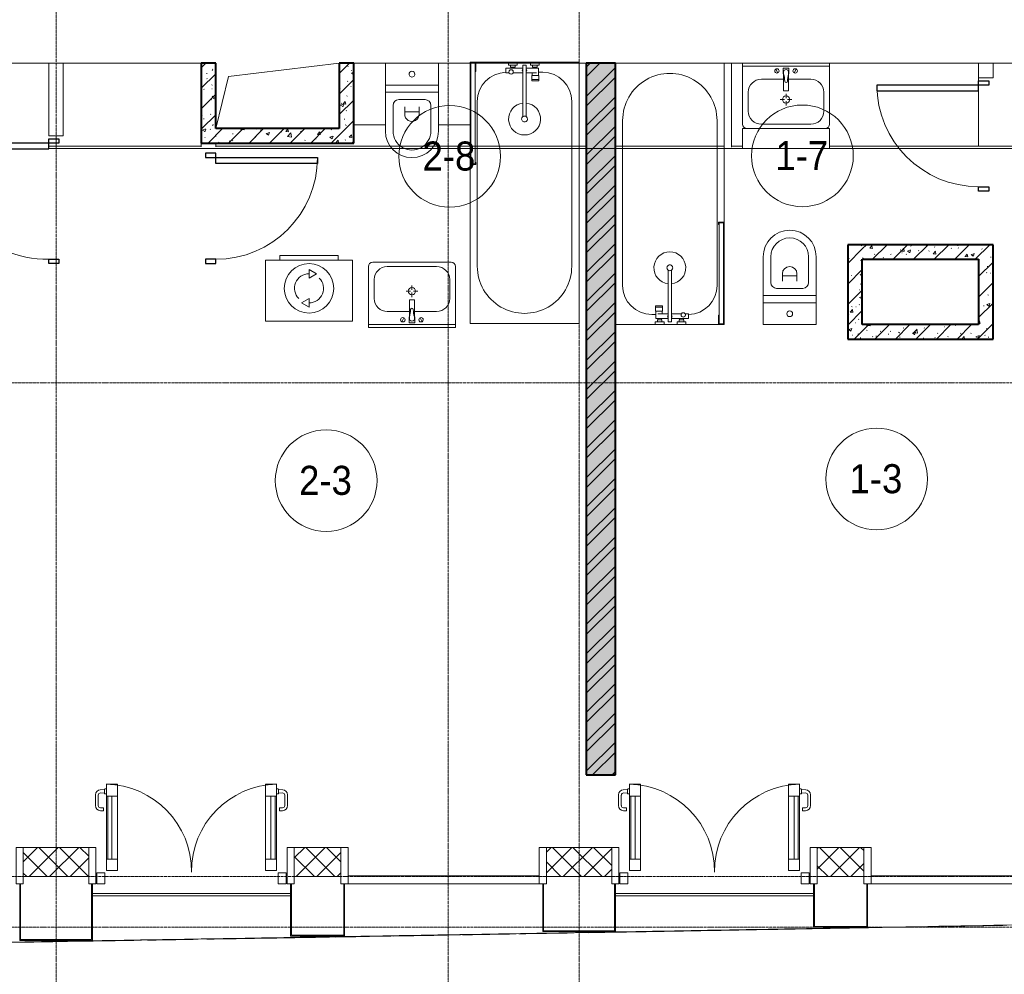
# Model space of a CAD drawing. Header units: millimetres. Extents: x 5617 to 113704, y 7718 to 156189.
# Tile 34 of 48: x 56724 to 63501, y 59226 to 65800. Entities that reach past the tile are written whole.
import ezdxf

# ---------------------------------------------------------------- set-up
doc = ezdxf.new("R2010")
doc.units = ezdxf.units.MM
doc.linetypes.add('ADSK_Линия сетки', pattern=[25, 20, -2.5, 0, -2.5])
doc.linetypes.add('Линия сетки', pattern=[25, 20, -2.5, 0, -2.5])
for name, color, linetype, lineweight in [('Двери', 7, 'Continuous', 18), ('Импосты витража', 7, 'Continuous', 18), ('Каркас_Импост', 7, 'Continuous', 30), ('Колонны', 7, 'Continuous', 18), ('Марки помещений', 7, 'Continuous', 20), ('Мебель', 7, 'Continuous', 18), ('Ограждение', 7, 'Continuous', 18), ('Оси', 7, 'Continuous', 9), ('Панели витража', 7, 'Continuous', 18), ('Перекрытия', 7, 'Continuous', 18), ('Поручни', 7, 'Continuous', 18), ('Сантехнические приборы', 7, 'Continuous', 18), ('Стены', 7, 'Continuous', 18), ('Стены разрез', 7, 'Continuous', 40), ('Форма', 7, 'Continuous', 18), ('Формообразующий элемент-перекрытие', 7, 'Continuous', 18), ('Электрооборудование', 7, 'Continuous', 18)]:
    doc.layers.add(name, color=color, linetype=linetype, lineweight=lineweight)
doc.styles.add('Arial_3', font='arial.ttf', dxfattribs={"width": 0.9, "height": 200})
pattern_1 = [(50, (0, 0), (218.62117, -19.1268), [22.86, -251.46]), (355, (0, 0), (-42.2919, 229.2684), [18.288, -201.168]), (100.451, (18.22, -1.6), (176.3311, 210.13963), [19.428, -213.708]), (46.184, (0, 60.96), (325.29495, -50.4516), [34.29, -377.19]), (96.636, (27.1, 56.76), (284.883, 296.9127), [29.142, -320.562]), (351.184, (0, 60.96), (284.8858, 296.9107), [27.432, -301.752]), (21, (30.48, 45.72), (181.93753, -122.71832), [22.86, -251.46]), (326, (30.48, 45.72), (74.1622, 221.0262), [18.288, -201.168]), (71.451, (45.64, 35.5), (256.10035, 98.30526), [19.428, -213.708]), (37.5, (0, 0), (3.70639, 101.465895), [3.353, -195.377, 3.353, -200.863, -201.93]), (37.5, (0, 0), (3.70639, 101.465895), [-402.946, 3.353, -198.577]), (7.5, (0, 0), (80.18358, 120.21653), [3.353, -113.081, 3.353, -190.805, -76.962]), (7.5, (0, 0), (80.18358, 120.21653), [-310.591, 3.353, -73.609]), (327.5, (-67.97, 0), (162.70865, -6.87497), [3.353, -72.847, 3.353, -234.391, -315.468]), (327.5, (-67.97, 0), (162.70865, -6.87497), [-313.944, 3.353, -312.115]), (317.5, (-98.45, 0), (177.75468, 30.51183), [3.353, -95.707, 3.353, -154.534, -224.028]), (317.5, (-98.45, 0), (177.75468, 30.51183), [-256.946, 3.353, -220.675])]
pattern_2 = [(45, (0, 0), (-70.71068, 70.71068), [])]
pattern_3 = [(45, (0, 0), (-70.71068, 70.71068), []), (135, (0, 0), (-70.71068, -70.71068), [])]

# ---------------------------------------------------------------- blocks, each defined once
blk = doc.blocks.new('A_DOR_Door - Вн_3_Одинарная_800x2100-2779371-МКСС_K1_L02_4_800_')
at = {"layer": 'Двери', "color": 254, "lineweight": 30, "true_color": 0xcccccc}
for p, q in [((-380, 20), (-350, 20)), ((-380, -50), (-380, 20)), ((-350, 20), (-350, -50)), ((350, -50), (350, 20)), ((350, 20), (380, 20)), ((380, 20), (380, -50)), ((-350, -50), (-380, -50)), ((-350, -50), (-350, -750)), ((-310, -50), (-350, -50)), ((-350, -50), (-350, -750)), ((-310, -750), (-310, -50)), ((380, -50), (350, -50)), ((-350, -750), (-310, -750))]:
    blk.add_line(p, q, dxfattribs=at)
at = {"layer": 'Двери', "color": 254, "lineweight": 9, "true_color": 0xe5e5e5}
blk.add_arc((-350, -50), 700, 270, 0, dxfattribs=at)
blk = doc.blocks.new('MR_Зона обслуживания - MR_Зона обслуживания-2560087-МКСС_K1_L02_4_800_')
at = {"layer": 'Мебель', "color": 254, "lineweight": 9, "true_color": 0xcccccc}
for p, q in [((300, 0), (-300, 0)), ((-300, 0), (-300, -133.4)), ((300, -133.4), (300, 0))]:
    blk.add_line(p, q, dxfattribs=at)
blk = doc.blocks.new('MR_Зона обслуживания - MR_Зона обслуживания-2560092-МКСС_K1_L02_4_800_')
at = {"layer": 'Мебель', "color": 254, "lineweight": 9, "true_color": 0xcccccc}
for p, q in [((28.7, 50), (-550, 50)), ((-550, 50), (-550, 0)), ((-550, 0), (28.7, 0))]:
    blk.add_line(p, q, dxfattribs=at)
blk = doc.blocks.new('A_DOR_Door - Вн_3_Одинарная_800x2100-2782840-МКСС_K1_L02_4_800_')
at = {"layer": 'Двери', "color": 254, "lineweight": 30, "true_color": 0xcccccc}
for p, q in [((-350, 50), (-350, 750)), ((-350, 750), (-310, 750)), ((-350, 50), (-350, 750)), ((-310, 750), (-310, 50)), ((-380, 50), (-380, -20)), ((-350, 50), (-380, 50)), ((-310, 50), (-350, 50)), ((-350, -20), (-350, 50)), ((380, 50), (350, 50)), ((350, 50), (350, -20)), ((380, -20), (380, 50)), ((-380, -20), (-350, -20)), ((350, -20), (380, -20))]:
    blk.add_line(p, q, dxfattribs=at)
at = {"layer": 'Двери', "color": 254, "lineweight": 9, "true_color": 0xe5e5e5}
blk.add_arc((-350, 50), 700, 360, 90, dxfattribs=at)
blk = doc.blocks.new('A_DOR_Door - Вн_3_Одинарная_900x2100-2781726-МКСС_K1_L02_4_800_')
at = {"layer": 'Двери', "color": 254, "lineweight": 30, "true_color": 0xcccccc}
for p, q in [((-430, 20), (-400, 20)), ((-430, -50), (-430, 20)), ((-400, 20), (-400, -50)), ((400, -50), (400, 20)), ((400, 20), (430, 20)), ((430, 20), (430, -50)), ((-400, -50), (-430, -50)), ((-400, -50), (-400, -850)), ((-360, -50), (-400, -50)), ((-400, -50), (-400, -850)), ((-360, -850), (-360, -50)), ((430, -50), (400, -50)), ((-400, -850), (-360, -850))]:
    blk.add_line(p, q, dxfattribs=at)
at = {"layer": 'Двери', "color": 254, "lineweight": 9, "true_color": 0xe5e5e5}
blk.add_arc((-400, -50), 800, 270, 0, dxfattribs=at)
blk = doc.blocks.new('MR_Зона обслуживания - MR_Зона обслуживания-V15-МКСС_K1_L02_4_800_')
at = {"layer": 'Мебель', "color": 254, "lineweight": 9, "true_color": 0xcccccc}
for p, q in [((108.75, 425), (-108.75, 425)), ((-108.75, 425), (-108.75, 0)), ((-108.75, 0), (108.75, 0))]:
    blk.add_line(p, q, dxfattribs=at)
blk = doc.blocks.new('MR_Зона обслуживания - MR_Зона обслуживания-V16-МКСС_K1_L02_4_800_')
at = {"layer": 'Мебель', "color": 254, "lineweight": 9, "true_color": 0xcccccc}
for p, q in [((108.75, 425), (-108.75, 425)), ((-108.75, 425), (-108.75, 0)), ((108.75, 0), (108.75, 425)), ((-108.75, 0), (108.75, 0))]:
    blk.add_line(p, q, dxfattribs=at)
blk = doc.blocks.new('MR_Унитаз напольный - Санузел с ванной-2560082-МКСС_K1_L02_4_800_')
at = {"layer": 'Сантехнические приборы', "color": 253, "true_color": 0xaaaaaa}
for p, q in [((-182.5, 0), (-182.5, 267.5)), ((-130, 267.5), (-130, 90)), ((130, 90), (130, 267.5)), ((182.5, 267.5), (182.5, 0)), ((-50, 150), (-50, 100)), ((50, 100), (50, 150)), ((-50, 135), (50, 135)), ((182.5, 0), (-182.5, 0)), ((-182.5, -50), (-182.5, 0)), ((-182.5, 0), (182.5, 0)), ((-90, 50), (90, 50)), ((182.5, 0), (182.5, -50)), ((-182.5, -50), (182.5, -50)), ((-182.5, -200), (-182.5, -50)), ((182.5, -50), (-182.5, -50)), ((182.5, -50), (182.5, -200)), ((182.5, -200), (-182.5, -200))]:
    blk.add_line(p, q, dxfattribs=at)
for centre, radius, start, end in [((0, 267.5), 182.5, 0, 180), ((0, 267.5), 130, 360, 180), ((0, 150), 50, 360, 180), ((-90, 90), 40, 180, 270), ((90, 90), 40, 270, 360), ((0, -125), 20, 360, 180), ((0, -125), 20, 180, 360)]:
    blk.add_arc(centre, radius, start, end, dxfattribs=at)
blk = doc.blocks.new('MR_Тумба-Умывальник с зеркалом - Тумба-умывальник_600-2560085-МКСС_K1_L02_4_800_')
at = {"layer": 'Сантехнические приборы', "color": 253, "true_color": 0xaaaaaa}
for p, q in [((-300, 0), (-300, -420)), ((300, 0), (-300, 0)), ((300, -420), (300, 0)), ((-300, -20), (300, -20)), ((-69.7, -39.8), (-55.6, -66.3)), ((20, -33.1), (-20, -33.1)), ((-20, -33.1), (-20, -73.1)), ((-17, -60), (-17, -73.1)), ((17, -73.1), (17, -60)), ((20, -73.1), (20, -33.1)), ((69.7, -39.8), (55.6, -66.3)), ((-17, -110), (-170, -110)), ((-20, -73.1), (-17, -73.1)), ((-17, -73.1), (-17, -187.9)), ((17, -187.9), (17, -73.1)), ((17, -73.1), (20, -73.1)), ((170, -110), (17, -110)), ((-260, -200), (-260, -330)), ((-14, -190.9), (14, -190.9)), ((260, -330), (260, -200)), ((-10, -250), (-40, -250)), ((0, -210), (0, -240)), ((0, -290), (0, -260)), ((40, -250), (10, -250)), ((-270, -450), (270, -450)), ((-170, -420), (170, -420))]:
    blk.add_line(p, q, dxfattribs=at)
for centre, radius, start, end in [((-62.7, -53.1), 15, 360, 180), ((-62.7, -53.1), 15, 180, 360), ((0, -60), 17, 360, 180), ((62.7, -53.1), 15, 360, 180), ((62.7, -53.1), 15, 180, 360), ((-170, -200), 90, 90, 180), ((-217.6, -129.9), 208.5, 1.5946, 15.81769), ((0, -124.1), 9.19, 180, 360), ((217.6, -129.9), 208.5, 164.18231, 178.4054), ((170, -200), 90, 360, 90), ((-14, -187.9), 3, 180, 270), ((-14, -187.9), 3, 195, 255), ((14, -187.9), 3, 270, 0), ((14, -187.9), 3, 285, 345), ((0, -250), 25, 0, 180), ((0, -250), 25, 180, 0), ((-170, -330), 90, 180, 270), ((170, -330), 90, 270, 360), ((-270, -420), 30, 180, 270), ((270, -420), 30, 270, 360)]:
    blk.add_arc(centre, radius, start, end, dxfattribs=at)
blk = doc.blocks.new('MR_Ванна - Санузел с ванной_1800x750-2560090-МКСС_K1_L02_4_800_')
at = {"layer": 'Сантехнические приборы', "color": 253, "true_color": 0xaaaaaa}
for p, q in [((-900, 0), (-900, 750)), ((-900, 750), (195.1, 750)), ((210, 750.1), (195, 750.1)), ((195, 750.1), (195, 710)), ((210, 745.1), (210, 750.1)), ((210, 750), (885, 750)), ((900, 750), (885, 750)), ((885, 750), (885, 745.1)), ((900, 710), (900, 750)), ((630, 700), (-505, 700)), ((195, 710), (210, 710)), ((200, 715), (200, 745.1)), ((200, 745.1), (210, 745.1)), ((200, 745.1), (200, 715)), ((895, 745.1), (200, 745.1)), ((210, 715), (200, 715)), ((200, 715), (895, 715)), ((210, 710), (210, 715)), ((895, 715), (835, 715)), ((835, 715), (835, 710)), ((835, 710), (900, 710)), ((885, 745.1), (895, 745.1)), ((895, 745.1), (895, 715)), ((895, 715), (895, 745.1)), ((900, 710), (900, 484.8)), ((826.3, 504.1), (858, 504.1)), ((826.3, 480.7), (826.3, 504.1)), ((858, 504.1), (858, 386.3)), ((880, 484.8), (900, 484.8)), ((880, 425), (880, 484.8)), ((900, 484.8), (900, 425)), ((826.3, 386.3), (826.3, 453.7)), ((858, 468.3), (866, 468.3)), ((858, 441.4), (858, 468.3)), ((866, 441.4), (858, 441.4)), ((866, 471), (880, 471)), ((866, 439), (866, 471)), ((866, 468.3), (866, 441.4)), ((880, 439), (866, 439)), ((880, 471), (880, 439)), ((900, 425), (880, 425)), ((900, 425), (900, 335)), ((524.9, 386.3), (880, 386.3)), ((880, 363.7), (524.9, 363.7)), ((826.3, 291.7), (826.3, 363.7)), ((858, 363.7), (858, 291.7)), ((880, 386.3), (880, 363.7)), ((770.9, 276.9), (770.9, 323.9)), ((770.9, 323.9), (780, 323.9)), ((780, 276.9), (770.9, 276.9)), ((780, 276.9), (780, 323.9)), ((780, 323.9), (807.5, 323.9)), ((780, 323.9), (780, 276.9)), ((807.5, 276.9), (780, 276.9)), ((807.5, 323.9), (807.5, 276.9)), ((807.5, 278.8), (807.5, 321.6)), ((807.5, 321.6), (826.3, 321.6)), ((858, 278.8), (807.5, 278.8)), ((830, 250), (830, 278.8)), ((858, 291.7), (858, 318.6)), ((858, 318.6), (866, 318.6)), ((858, 291.7), (858, 278.8)), ((866, 291.7), (858, 291.7)), ((866, 289), (866, 321)), ((866, 321), (880, 321)), ((866, 318.6), (866, 291.7)), ((880, 289), (866, 289)), ((880, 275.2), (880, 335)), ((880, 335), (900, 335)), ((880, 321), (880, 289)), ((900, 275.2), (880, 275.2)), ((900, 335), (900, 275.2)), ((900, 275.2), (900, 0)), ((900, 0), (-900, 0)), ((-505, 50), (630, 50))]:
    blk.add_line(p, q, dxfattribs=at)
for centre, radius, start, end in [((-505, 375), 325, 90, 270), ((630, 500), 200, 1.18568, 90), ((508.5, 375), 110, 5.91598, 354.08402), ((832.8, 467.2), 15, 90, 270), ((832.8, 467.2), 15, 244.04828, 115.95172), ((832.8, 467.2), 15, 270, 90), ((508.5, 375), 20, 90, 270), ((508.5, 375), 20, 270, 90), ((508.5, 375), 20, 325.4667, 34.5333), ((843.9, 375), 15.5, 47.00933, 132.99067), ((843.9, 375), 15.5, 227.00933, 312.99067), ((630, 250), 200, 270, 360)]:
    blk.add_arc(centre, radius, start, end, dxfattribs=at)
blk = doc.blocks.new('MR_Стиральная машина - Стиральная машина_450-2560113-МКСС_K1_L02_4_800_')
at = {"layer": 'Электрооборудование', "color": 253, "true_color": 0xaaaaaa}
for p, q in [((-300, 420), (300, 420)), ((-300, 0), (-300, 420)), ((-200, 450), (200, 450)), ((-200, 420), (-200, 450)), ((200, 450), (200, 420)), ((300, 420), (300, 0)), ((0, 355), (52, 325)), ((0, 295), (0, 355)), ((52, 325), (0, 295)), ((-52, 125), (0, 155)), ((0, 155), (0, 95)), ((0, 95), (-52, 125)), ((300, 0), (-300, 0))]:
    blk.add_line(p, q, dxfattribs=at)
for radius, start, end in [(170, 0, 180), (100, 90, 225), (100, 270, 45), (170, 180, 0)]:
    blk.add_arc((0, 225), radius, start, end, dxfattribs=at)
blk = doc.blocks.new('135_SLK_K1_AR_rvt-1-МКСС_K1_L02_4_800_')
at = {"layer": 'Стены разрез', "lineweight": 9, "true_color": 0xcccccc}
h = blk.add_hatch(dxfattribs=at)
h.set_pattern_fill('FP_1', color=254, style=0, pattern_type=2)
h.set_pattern_definition(pattern_1)
h.paths.add_polyline_path([(40650, 65050), (40650, 65500), (40550, 65500), (40550, 65050)])
h = blk.add_hatch(dxfattribs=at)
h.set_pattern_fill('FP_2', color=254, style=0, pattern_type=2)
h.set_pattern_definition(pattern_2)
h.paths.add_polyline_path([(40650, 65050), (40650, 65500), (40550, 65500), (40550, 65050)])
h = blk.add_hatch(dxfattribs=at)
h.set_pattern_fill('FP_1', color=254, style=0, pattern_type=2)
h.set_pattern_definition(pattern_1)
h.paths.add_polyline_path([(41600, 64950), (41600, 65500), (41500, 65500), (41500, 64950)])
h = blk.add_hatch(dxfattribs=at)
h.set_pattern_fill('FP_2', color=254, style=0, pattern_type=2)
h.set_pattern_definition(pattern_2)
h.paths.add_polyline_path([(41600, 64950), (41600, 65500), (41500, 65500), (41500, 64950)])
h = blk.add_hatch(dxfattribs=at)
h.set_pattern_fill('FP_1', color=254, style=0, pattern_type=2)
h.set_pattern_definition(pattern_1)
h.paths.add_polyline_path([(43200, 60600), (43400, 60600), (43400, 65500), (43200, 65500), (43200, 61112.8)])
h = blk.add_hatch(dxfattribs=at)
h.set_pattern_fill('FP_3', color=254, style=0, pattern_type=2)
h.set_pattern_definition([(45, (0, 0), (-101.02788, 101.02788), []), (45, (67.35, 0), (-101.02788, 101.02788), [])])
h.paths.add_polyline_path([(43200, 60600), (43400, 60600), (43400, 65500), (43200, 65500), (43200, 61112.8)])
h = blk.add_hatch(dxfattribs=at)
h.set_pattern_fill('FP_1', color=254, style=0, pattern_type=2)
h.set_pattern_definition(pattern_1)
h.paths.add_polyline_path([(41500, 64950), (41500, 65050), (40550, 65050), (40550, 64950), (41472.9, 64950)])
h = blk.add_hatch(dxfattribs=at)
h.set_pattern_fill('FP_2', color=254, style=0, pattern_type=2)
h.set_pattern_definition(pattern_2)
h.paths.add_polyline_path([(41500, 64950), (41500, 65050), (40550, 65050), (40550, 64950), (41472.9, 64950)])
h = blk.add_hatch(dxfattribs=at)
h.set_pattern_fill('FP_1', color=254, style=0, pattern_type=2)
h.set_pattern_definition(pattern_1)
h.paths.add_polyline_path([(45000, 63600), (45100, 63600), (45100, 64250), (45000, 64250), (45000, 64040.5)])
h = blk.add_hatch(dxfattribs=at)
h.set_pattern_fill('FP_2', color=254, style=0, pattern_type=2)
h.set_pattern_definition(pattern_2)
h.paths.add_polyline_path([(45000, 63600), (45100, 63600), (45100, 64250), (45000, 64250), (45000, 64040.5)])
h = blk.add_hatch(dxfattribs=at)
h.set_pattern_fill('FP_1', color=254, style=0, pattern_type=2)
h.set_pattern_definition(pattern_1)
h.paths.add_polyline_path([(45900, 64150), (46000, 64150), (46000, 64250), (45100, 64250), (45100, 64150), (45322.5, 64150)])
h = blk.add_hatch(dxfattribs=at)
h.set_pattern_fill('FP_2', color=254, style=0, pattern_type=2)
h.set_pattern_definition(pattern_2)
h.paths.add_polyline_path([(45900, 64150), (46000, 64150), (46000, 64250), (45100, 64250), (45100, 64150), (45322.5, 64150)])
h = blk.add_hatch(dxfattribs=at)
h.set_pattern_fill('FP_1', color=254, style=0, pattern_type=2)
h.set_pattern_definition(pattern_1)
h.paths.add_polyline_path([(46000, 63600), (46000, 64150), (45900, 64150), (45900, 63600)])
h = blk.add_hatch(dxfattribs=at)
h.set_pattern_fill('FP_2', color=254, style=0, pattern_type=2)
h.set_pattern_definition(pattern_2)
h.paths.add_polyline_path([(46000, 63600), (46000, 64150), (45900, 64150), (45900, 63600)])
h = blk.add_hatch(dxfattribs=at)
h.set_pattern_fill('FP_1', color=254, style=0, pattern_type=2)
h.set_pattern_definition(pattern_1)
h.paths.add_polyline_path([(45100, 63600), (45900, 63600), (45900, 63700), (45100, 63700)])
h = blk.add_hatch(dxfattribs=at)
h.set_pattern_fill('FP_2', color=254, style=0, pattern_type=2)
h.set_pattern_definition(pattern_2)
h.paths.add_polyline_path([(45100, 63600), (45900, 63600), (45900, 63700), (45100, 63700)])
at = {"color": 254, "lineweight": 18, "true_color": 0xcccccc}
for p, q in [((40737.1, 65407.8), (41500, 65500)), ((40650, 65050), (40737.1, 65407.8))]:
    blk.add_line(p, q, dxfattribs=at)
at = {"layer": 'Перекрытия', "color": 254, "true_color": 0xcccccc}
for p, q in [((39500, 65500), (37800, 65500)), ((40550, 65500), (39600, 65500)), ((42182.5, 65500), (41817.5, 65500)), ((43200, 65500), (42400, 65500)), ((44150, 65500), (43400, 65500)), ((45900, 65500), (44200, 65500)), ((48700, 65500), (46000, 65500)), ((45900, 65380), (45900, 65400)), ((45900, 65400), (45900, 65380)), ((45900, 64930), (45900, 65310)), ((45900, 65310), (45900, 64930))]:
    blk.add_line(p, q, dxfattribs=at)
at = {"layer": 'Стены', "color": 254, "true_color": 0xcccccc}
for p, q in [((39500, 65000), (39500, 65500)), ((39500, 65500), (39600, 65500)), ((39600, 65500), (39600, 65000)), ((45900, 65400), (45900, 65500)), ((45900, 65500), (46000, 65500)), ((46000, 65500), (46000, 65400)), ((45900, 65400), (46000, 65400)), ((39500, 65000), (39600, 65000)), ((40550, 64924.2), (40550, 64950)), ((40650, 64950), (40650, 64924.2))]:
    blk.add_line(p, q, dxfattribs=at)
at = {"layer": 'Стены разрез', "color": 254, "true_color": 0xcccccc}
for p, q in [((40650, 65500), (40550, 65500)), ((40550, 65500), (40550, 65050)), ((40650, 65050), (40650, 65500)), ((41600, 65500), (41500, 65500)), ((41500, 65500), (41500, 65050)), ((41600, 64950), (41600, 65500)), ((43400, 65500), (43200, 65500)), ((43200, 65500), (43200, 60600)), ((43400, 60600), (43400, 65500)), ((40550, 65050), (40550, 64950)), ((41500, 65050), (40650, 65050)), ((40550, 64950), (41500, 64950)), ((41500, 64950), (41600, 64950)), ((45000, 64250), (45000, 63600)), ((45100, 64250), (45000, 64250)), ((46000, 64250), (45100, 64250)), ((46000, 64150), (46000, 64250)), ((45100, 63700), (45100, 64150)), ((45100, 64150), (45900, 64150)), ((45900, 64150), (45900, 63700)), ((46000, 63600), (46000, 64150)), ((45900, 63700), (45100, 63700)), ((45000, 63600), (45100, 63600)), ((45100, 63600), (45900, 63600)), ((45900, 63600), (46000, 63600)), ((43200, 60600), (43400, 60600))]:
    blk.add_line(p, q, dxfattribs=at)
at = {"layer": 'Двери', "color": 254, "lineweight": 18, "true_color": 0xcccccc}
for name, p, rotation in [('A_DOR_Door - Вн_3_Одинарная_800x2100-2779371-МКСС_K1_L02_4_800_', (45950, 65000), 269.9999999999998), ('A_DOR_Door - Вн_3_Одинарная_900x2100-2781726-МКСС_K1_L02_4_800_', (39550, 64550), 269.9999999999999), ('A_DOR_Door - Вн_3_Одинарная_800x2100-2782840-МКСС_K1_L02_4_800_', (40600, 64500), 269.9999999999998)]:
    blk.add_blockref(name, p, dxfattribs=dict(at, rotation=rotation))
at = {"layer": 'Мебель', "color": 254, "lineweight": 18, "true_color": 0xcccccc}
for name, p, rotation in [('MR_Зона обслуживания - MR_Зона обслуживания-V15-МКСС_K1_L02_4_800_', (41708.7, 65500), 180), ('MR_Зона обслуживания - MR_Зона обслуживания-V16-МКСС_K1_L02_4_800_', (42291.2, 65500), 180), ('MR_Зона обслуживания - MR_Зона обслуживания-2560092-МКСС_K1_L02_4_800_', (44150, 64950), 269.9999999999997)]:
    blk.add_blockref(name, p, dxfattribs=dict(at, rotation=rotation))
blk.add_blockref('MR_Зона обслуживания - MR_Зона обслуживания-2560087-МКСС_K1_L02_4_800_', (44575, 65050), dxfattribs=at)
at = {"layer": 'Сантехнические приборы', "color": 253, "lineweight": 18, "true_color": 0xaaaaaa}
for name, p, rotation in [('MR_Унитаз напольный - Санузел с ванной-2560082-МКСС_K1_L02_4_800_', (42000, 65300), 180), ('MR_Ванна - Санузел с ванной_1800x750-2560090-МКСС_K1_L02_4_800_', (43150, 64607.5), 90.00000000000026), ('MR_Ванна - Санузел с ванной_1800x750-2560090-МКСС_K1_L02_4_800_', (43400, 64600), 269.9999999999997), ('MR_Тумба-Умывальник с зеркалом - Тумба-умывальник_600-2560085-МКСС_K1_L02_4_800_', (42000, 63680.2), 180)]:
    blk.add_blockref(name, p, dxfattribs=dict(at, rotation=rotation))
for name, p in [('MR_Тумба-Умывальник с зеркалом - Тумба-умывальник_600-2560085-МКСС_K1_L02_4_800_', (44575, 65500)), ('MR_Унитаз напольный - Санузел с ванной-2560082-МКСС_K1_L02_4_800_', (44600, 63900))]:
    blk.add_blockref(name, p, dxfattribs=at)
at = {"layer": 'Электрооборудование', "color": 253, "lineweight": 18, "true_color": 0xaaaaaa}
blk.add_blockref('MR_Стиральная машина - Стиральная машина_450-2560113-МКСС_K1_L02_4_800_', (41291.5, 63725), dxfattribs=at)
blk = doc.blocks.new('Rectangular Mullion - R_StandardFrame_50Wx250H-V22-МКСС_K1_L02_4_800_')
at = {"layer": 'Импосты витража', "color": 254, "lineweight": 5, "true_color": 0xcccccc}
for p, q in [((-25, 0), (-25, 250)), ((-25, 250), (25, 250)), ((25, 250), (25, 0)), ((0, 0), (-25, 0)), ((25, 0), (5, 0))]:
    blk.add_line(p, q, dxfattribs=at)
blk = doc.blocks.new('Rectangular Mullion - R_StandardFrame_50Wx250H-7449967-МКСС_K1_L02_4_800_')
at = {"layer": 'Импосты витража', "color": 254, "lineweight": 5, "true_color": 0xcccccc}
for p, q in [((-25, 0), (-25, 250)), ((-25, 250), (25, 250)), ((25, 250), (25, 0)), ((-5, 0), (-25, 0)), ((25, 0), (0, 0))]:
    blk.add_line(p, q, dxfattribs=at)
blk = doc.blocks.new('System Panel - A_PAN_Glass-7449970-МКСС_K1_L02_4_800_')
at = {"layer": 'Панели витража', "color": 254, "lineweight": 5, "true_color": 0xcccccc}
for p, q in [((657.5, 0), (-657.5, 0)), ((-657.5, 0), (-657.5, -55)), ((657.5, -55), (657.5, 0)), ((-657.5, -55), (657.5, -55))]:
    blk.add_line(p, q, dxfattribs=at)
blk = doc.blocks.new('A_PAN_ALU_Door_Double - EXT_1_Double_EQ-7450710-МКСС_K1_L02_4_800_')
at = {"layer": 'Двери', "color": 254, "lineweight": 5, "true_color": 0xcccccc}
for p, q in [((-585, -169.2), (-585, -603.6)), ((-575.9, -169.2), (-547.2, -169.2)), ((-575.9, -169.2), (-575.9, -603.6)), ((-547.2, -603.6), (-547.2, -169.2)), ((-509.5, -603.6), (-509.5, -169.2)), ((509.5, -603.6), (509.5, -169.2)), ((547.2, -603.6), (547.2, -169.2)), ((575.9, -169.2), (547.2, -169.2)), ((575.9, -169.2), (575.9, -603.6)), ((585, -169.2), (585, -603.6)), ((-575.9, -603.6), (-547.2, -603.6)), ((575.9, -603.6), (547.2, -603.6))]:
    blk.add_line(p, q, dxfattribs=at)
at = {"layer": 'Двери', "color": 254, "lineweight": 5, "true_color": 0xe5e5e5}
for p, q in [((-661.4, -611.9), (-661.4, -537.8)), ((-641.4, -537.8), (-641.4, -610)), ((-626.4, -502.8), (-606.4, -502.8)), ((-606.4, -522.8), (-626.4, -522.8)), ((-606.4, -502.8), (-606.4, -522.8)), ((626.3, -502.8), (606.4, -502.8)), ((606.4, -502.8), (606.4, -522.8)), ((606.4, -522.8), (626.3, -522.8)), ((641.4, -537.8), (641.4, -610)), ((661.4, -611.9), (661.4, -537.8)), ((-598.9, -647.9), (-627.7, -646.9)), ((-625.8, -625), (-598.9, -624)), ((-598.9, -649.8), (-598.9, -622.2)), ((-596.4, -619.8), (-584.9, -619.8)), ((-584.9, -652.3), (-596.4, -652.3)), ((596.4, -619.8), (584.9, -619.8)), ((584.9, -652.3), (596.4, -652.3)), ((598.9, -649.8), (598.9, -622.2)), ((625.8, -625), (598.9, -624)), ((598.9, -647.9), (627.7, -646.9))]:
    blk.add_line(p, q, dxfattribs=at)
for centre, radius, start, end in [((-597.5, -87.6), 597.5, 270.93769, 0.70325), ((597.5, -87.6), 597.5, 179.29675, 269.06231), ((-626.4, -537.8), 35, 90, 180), ((-626.4, -537.8), 15, 90, 180), ((626.3, -537.8), 35, 0, 90), ((626.3, -537.8), 15, 0, 90), ((-626.4, -611.9), 35, 180, 267.80551), ((-626.4, -610), 15, 180, 272.19444), ((-596.4, -622.2), 2.5, 90, 179.99999), ((-596.4, -649.8), 2.5, 179.99999, 270), ((596.4, -622.2), 2.5, 0.00001, 90), ((596.4, -649.8), 2.5, 270, 0.00001), ((626.3, -610), 15, 267.80556, 0), ((626.3, -611.9), 35, 272.19449, 0)]:
    blk.add_arc(centre, radius, start, end, dxfattribs=at)
at = {"layer": 'Каркас_Импост', "color": 254, "lineweight": 5, "true_color": 0xcccccc}
for p, q in [((-509.5, -90.6), (-585, -90.6)), ((-585, -90.6), (-585, -169.2)), ((-509.5, -169.2), (-509.5, -90.6)), ((509.5, -90.6), (585, -90.6)), ((509.5, -169.2), (509.5, -90.6)), ((585, -90.6), (585, -169.2)), ((-585, -169.2), (-509.5, -169.2)), ((585, -169.2), (509.5, -169.2)), ((-509.5, -603.6), (-585, -603.6)), ((-585, -603.6), (-585, -685.1)), ((-509.5, -685.1), (-509.5, -603.6)), ((509.5, -603.6), (585, -603.6)), ((509.5, -685.1), (509.5, -603.6)), ((585, -603.6), (585, -685.1)), ((-585, -685.1), (-509.5, -685.1)), ((585, -685.1), (509.5, -685.1))]:
    blk.add_line(p, q, dxfattribs=at)
at = {"layer": 'Панели витража', "color": 254, "lineweight": 5, "true_color": 0xcccccc}
for p, q in [((-652.5, 0.5), (-597.5, 0.5)), ((-652.5, -75), (-652.5, 0.5)), ((-597.5, 0.5), (-597.5, -75)), ((597.5, -75), (597.5, 0)), ((597.5, 0), (652.5, 0)), ((652.5, 0), (652.5, -75)), ((-597.5, -75), (-652.5, -75)), ((652.5, -75), (597.5, -75))]:
    blk.add_line(p, q, dxfattribs=at)
blk = doc.blocks.new('Ограждение - Ограждение-5301002-МКСС_K1_L02_4_800_')
at = {"layer": 'Поручни', "color": 254, "lineweight": 5, "true_color": 0xcccccc}
for p, q in [((26815, -116.5), (25450, -116.5)), ((26815, -133.5), (25450, -133.5))]:
    blk.add_line(p, q, dxfattribs=at)
blk = doc.blocks.new('Ограждение - Ограждение-5301016-МКСС_K1_L02_4_800_')
at = {"layer": 'Поручни', "color": 254, "lineweight": 5, "true_color": 0xcccccc}
for p, q in [((30415, -116.5), (29050, -116.5)), ((30415, -133.5), (29050, -133.5))]:
    blk.add_line(p, q, dxfattribs=at)
blk = doc.blocks.new('A_SLK_PAN_Type1 - Прямой тип панели-6617296-МКСС_K1_L02_4_800_')
at = {"layer": 'Колонны', "color": 254, "lineweight": 5, "true_color": 0xcccccc}
for p, q in [((-245, 0), (-250, 0)), ((-250, 0), (-250, -390)), ((-245, -385), (-245, 0)), ((245, 0), (245, -385)), ((250, 0), (245, 0)), ((250, -390), (250, 0)), ((-250, -390), (250, -390)), ((245, -385), (-245, -385))]:
    blk.add_line(p, q, dxfattribs=at)
blk = doc.blocks.new('A_SLK_PAN_Type1 - Прямой тип панели-6617297-МКСС_K1_L02_4_800_')
at = {"layer": 'Колонны', "color": 254, "lineweight": 5, "true_color": 0xcccccc}
for p, q in [((-245, 0), (-250, 0)), ((-250, 0), (-250, -330)), ((-245, -325), (-245, 0)), ((245, 0), (245, -325)), ((250, 0), (245, 0)), ((250, -330), (250, 0)), ((-250, -330), (250, -330)), ((245, -325), (-245, -325))]:
    blk.add_line(p, q, dxfattribs=at)
blk = doc.blocks.new('A_SLK_PAN_Type1 - Прямой тип панели-6617303-МКСС_K1_L02_4_800_')
at = {"layer": 'Колонны', "color": 254, "lineweight": 5, "true_color": 0xcccccc}
for p, q in [((-180, 0), (-185, 0)), ((-185, 0), (-185, -360)), ((-180, -355), (-180, 0)), ((180, 0), (180, -355)), ((185, 0), (180, 0)), ((185, -360), (185, 0)), ((-185, -360), (185, -360)), ((180, -355), (-180, -355))]:
    blk.add_line(p, q, dxfattribs=at)
blk = doc.blocks.new('A_SLK_PAN_Type1 - Прямой тип панели-6617304-МКСС_K1_L02_4_800_')
at = {"layer": 'Колонны', "color": 254, "lineweight": 5, "true_color": 0xcccccc}
for p, q in [((-180, 0), (-185, 0)), ((-185, 0), (-185, -300)), ((-180, -295), (-180, 0)), ((180, 0), (180, -295)), ((185, 0), (180, 0)), ((185, -300), (185, 0)), ((-185, -300), (185, -300)), ((180, -295), (-180, -295))]:
    blk.add_line(p, q, dxfattribs=at)
blk = doc.blocks.new('135_SLK_K1_AR_FCD_rvt-1-МКСС_K1_L02_4_800_')
at = {"layer": 'Стены разрез', "lineweight": 5, "true_color": 0xcccccc}
h = blk.add_hatch(dxfattribs=at)
h.set_pattern_fill('FP_4', color=254, style=0, pattern_type=2)
h.set_pattern_definition(pattern_3)
h.paths.add_polyline_path([(39775, 59900), (39775, 60100), (39325, 60100), (39325, 59900)])
h = blk.add_hatch(dxfattribs=at)
h.set_pattern_fill('FP_4', color=254, style=0, pattern_type=2)
h.set_pattern_definition(pattern_3)
h.paths.add_polyline_path([(41510, 59900), (41510, 60100), (41190, 60100), (41190, 59900), (41472.9, 59900)])
h = blk.add_hatch(dxfattribs=at)
h.set_pattern_fill('FP_4', color=254, style=0, pattern_type=2)
h.set_pattern_definition(pattern_3)
h.paths.add_polyline_path([(42925, 59900), (43375, 59900), (43375, 60100), (42925, 60100)])
h = blk.add_hatch(dxfattribs=at)
h.set_pattern_fill('FP_4', color=254, style=0, pattern_type=2)
h.set_pattern_definition(pattern_3)
h.paths.add_polyline_path([(44790, 59900), (45110, 59900), (45110, 60100), (44790, 60100)])
at = {"layer": 'Стены разрез', "color": 254, "lineweight": 9, "true_color": 0xcccccc}
for p, q in [((39775, 60100), (39325, 60100)), ((39325, 60100), (39325, 59900)), ((39775, 59900), (39775, 60100)), ((41510, 60100), (41190, 60100)), ((41190, 60100), (41190, 59900)), ((41510, 59900), (41510, 60100)), ((43375, 60100), (42925, 60100)), ((42925, 60100), (42925, 59900)), ((43375, 59900), (43375, 60100)), ((45110, 60100), (44790, 60100)), ((44790, 60100), (44790, 59900)), ((45110, 59900), (45110, 60100)), ((39325, 59900), (39775, 59900)), ((41190, 59900), (41510, 59900)), ((42925, 59900), (43375, 59900)), ((44790, 59900), (45110, 59900))]:
    blk.add_line(p, q, dxfattribs=at)
at = {"layer": 'Форма', "color": 254, "lineweight": 5, "true_color": 0xcccccc}
for p, q in [((40550, 64930), (39500, 64930)), ((43200, 64930), (40650, 64930)), ((44150, 64930), (43400, 64930)), ((44275, 64930), (44200, 64930)), ((52700, 64930), (44875, 64930))]:
    blk.add_line(p, q, dxfattribs=at)
at = {"layer": 'Форма', "color": 254, "lineweight": 9, "true_color": 0xcccccc}
blk.add_line((57600, 64912.5), (39500, 64912.5), dxfattribs=at)
at = {"layer": 'Форма', "color": 254, "lineweight": 5, "true_color": 0xcccccc}
blk.add_open_spline([(32599.6, 59350.5), (37824.4, 59413.3), (43845.7, 59523.6), (48685.5, 59610)], degree=3, dxfattribs=at)
at = {"layer": 'Форма', "color": 254, "lineweight": 9, "true_color": 0xcccccc}
blk.add_open_spline([(36200, 59401.3), (36260.2, 59402.2), (36522.5, 59406), (37188.9, 59416), (38199.4, 59431.5), (39209.8, 59447.6), (39917.2, 59459.1), (40321.3, 59465.8), (40624.5, 59470.8), (40927.6, 59475.8), (41230.7, 59480.9), (41533.9, 59486), (41938, 59492.8), (42443.3, 59501.5), (42948.5, 59510.1), (43352.7, 59517.1), (43756.8, 59524.2), (44262, 59533), (45070.4, 59547.1), (45958, 59562.8), (46643.6, 59575), (46925, 59580)], degree=3, knots=[-0.4936756, -0.4936756, -0.4936756, -0.4936756, -0.4895105, -0.4755245, -0.4475524, -0.4195804, -0.4055944, -0.3986014, -0.3916084, -0.3846154, -0.3776224, -0.3706294, -0.3636364, -0.3496503, -0.3356643, -0.3286713, -0.3216783, -0.3076923, -0.2937063, -0.2657343, -0.2462586, -0.2462586, -0.2462586, -0.2462586], dxfattribs=at)
at = {"layer": 'Формообразующий элемент-перекрытие', "color": 254, "lineweight": 5, "true_color": 0xcccccc}
for p, q in [((39500, 64930), (40550, 64930)), ((40650, 64930), (43200, 64930)), ((43400, 64930), (44150, 64930)), ((44200, 64930), (44275, 64930)), ((44875, 64930), (52700, 64930))]:
    blk.add_line(p, q, dxfattribs=at)
for points in [[(43116.5, 59511.2), (42989.9, 59509), (42863.2, 59506.8), (42736.6, 59504.6)], [(43514.8, 59518.1), (43414.6, 59516.3), (43314.3, 59514.6), (43214, 59512.9)], [(44371, 59533.1), (44263.4, 59531.2), (44155.8, 59529.3), (44048.2, 59527.4)], [(44793.3, 59540.6), (44688.9, 59538.7), (44584.5, 59536.9), (44480.1, 59535)], [(45613, 59555.1), (45518.1, 59553.4), (45423.2, 59551.7), (45328.3, 59550)], [(46067.6, 59563.2), (45951.9, 59561.1), (45836.2, 59559.1), (45720.5, 59557)], [(42242.8, 59496.1), (42119.8, 59494), (41996.8, 59491.9), (41873.7, 59489.8)]]:
    blk.add_open_spline(points, degree=3, dxfattribs=at)
for points, knots in [([(43988.9, 59526.4), (43881.9, 59524.5), (43756.5, 59522.3), (43631.1, 59520.1), (43612.8, 59519.8)], [0.314263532, 0.314263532, 0.314263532, 0.314263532, 0.321678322, 0.322947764, 0.322947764, 0.322947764, 0.322947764]), ([(45230, 59548.3), (45113.1, 59546.2), (44989.2, 59544), (44865.4, 59541.8), (44858.4, 59541.7)], [0.285606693, 0.285606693, 0.285606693, 0.285606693, 0.293706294, 0.294187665, 0.294187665, 0.294187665, 0.294187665]), ([(39629.6, 59452.3), (39562.3, 59451.2), (39454, 59449.4), (39345.7, 59447.7), (39304.8, 59447)], [0.414916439, 0.414916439, 0.414916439, 0.414916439, 0.41958042, 0.422414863, 0.422414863, 0.422414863, 0.422414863]), ([(40086.6, 59459.8), (40068.8, 59459.5), (39950.1, 59457.5), (39821.8, 59455.4), (39711.2, 59453.6), (39701.6, 59453.4)], [0.404364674, 0.404364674, 0.404364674, 0.404364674, 0.405594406, 0.412587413, 0.413254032, 0.413254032, 0.413254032, 0.413254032]), ([(40494.7, 59466.5), (40441.9, 59465.6), (40337.2, 59463.9), (40232.6, 59462.2), (40180.8, 59461.3)], [0.39494152, 0.39494152, 0.39494152, 0.39494152, 0.398601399, 0.402190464, 0.402190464, 0.402190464, 0.402190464]), ([(40971.4, 59474.5), (40961.6, 59474.3), (40850.8, 59472.5), (40722.9, 59470.3), (40604.8, 59468.4), (40587.7, 59468.1)], [0.383935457, 0.383935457, 0.383935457, 0.383935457, 0.384615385, 0.391608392, 0.392794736, 0.392794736, 0.392794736, 0.392794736]), ([(41367.2, 59481.2), (41326.4, 59480.5), (41219, 59478.7), (41111.6, 59476.8), (41045, 59475.7)], [0.374797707, 0.374797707, 0.374797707, 0.374797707, 0.377622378, 0.382236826, 0.382236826, 0.382236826, 0.382236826]), ([(41854.2, 59489.4), (41853, 59489.4), (41725.2, 59487.2), (41597.3, 59485.1), (41470.7, 59482.9)], [0.363551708, 0.363551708, 0.363551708, 0.363551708, 0.363636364, 0.372407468, 0.372407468, 0.372407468, 0.372407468]), ([(42672, 59503.5), (42600.1, 59502.2), (42492.1, 59500.4), (42384.1, 59498.5), (42348, 59497.9)], [0.344669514, 0.344669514, 0.344669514, 0.344669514, 0.34965035, 0.352151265, 0.352151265, 0.352151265, 0.352151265])]:
    blk.add_open_spline(points, degree=3, knots=knots, dxfattribs=at)
at = {"layer": 'Импосты витража', "color": 254, "lineweight": 5, "true_color": 0xcccccc, "extrusion": (0, 0, -1)}
for name, p in [('Rectangular Mullion - R_StandardFrame_50Wx250H-7449967-МКСС_K1_L02_4_800_', (-39300, 59850)), ('Rectangular Mullion - R_StandardFrame_50Wx250H-V22-МКСС_K1_L02_4_800_', (-39800, 59850)), ('Rectangular Mullion - R_StandardFrame_50Wx250H-7449967-МКСС_K1_L02_4_800_', (-41165, 59850)), ('Rectangular Mullion - R_StandardFrame_50Wx250H-V22-МКСС_K1_L02_4_800_', (-41535, 59850)), ('Rectangular Mullion - R_StandardFrame_50Wx250H-7449967-МКСС_K1_L02_4_800_', (-42900, 59850)), ('Rectangular Mullion - R_StandardFrame_50Wx250H-V22-МКСС_K1_L02_4_800_', (-43400, 59850)), ('Rectangular Mullion - R_StandardFrame_50Wx250H-7449967-МКСС_K1_L02_4_800_', (-44765, 59850)), ('Rectangular Mullion - R_StandardFrame_50Wx250H-V22-МКСС_K1_L02_4_800_', (-45135, 59850))]:
    blk.add_blockref(name, p, dxfattribs=at)
at = {"layer": 'Колонны', "color": 254, "lineweight": 5, "true_color": 0xcccccc}
for name, p in [('A_SLK_PAN_Type1 - Прямой тип панели-6617296-МКСС_K1_L02_4_800_', (39550, 59850)), ('A_SLK_PAN_Type1 - Прямой тип панели-6617303-МКСС_K1_L02_4_800_', (41350, 59850)), ('A_SLK_PAN_Type1 - Прямой тип панели-6617297-МКСС_K1_L02_4_800_', (43150, 59850)), ('A_SLK_PAN_Type1 - Прямой тип панели-6617304-МКСС_K1_L02_4_800_', (44950, 59850))]:
    blk.add_blockref(name, p, dxfattribs=at)
at = {"layer": 'Ограждение', "color": 254, "lineweight": 5, "true_color": 0xcccccc}
for name in ['Ограждение - Ограждение-5301002-МКСС_K1_L02_4_800_', 'Ограждение - Ограждение-5301016-МКСС_K1_L02_4_800_']:
    blk.add_blockref(name, (14350, 59900), dxfattribs=at)
at = {"layer": 'Панели витража', "color": 254, "lineweight": 5, "true_color": 0xcccccc, "rotation": 180}
for name, p in [('A_PAN_ALU_Door_Double - EXT_1_Double_EQ-7450710-МКСС_K1_L02_4_800_', (40482.5, 59850)), ('A_PAN_ALU_Door_Double - EXT_1_Double_EQ-7450710-МКСС_K1_L02_4_800_', (44082.5, 59850)), ('System Panel - A_PAN_Glass-7449970-МКСС_K1_L02_4_800_', (42217.5, 59850)), ('System Panel - A_PAN_Glass-7449970-МКСС_K1_L02_4_800_', (45817.5, 59850))]:
    blk.add_blockref(name, p, dxfattribs=at)
blk = doc.blocks.new('050_Марка_Помещение - Номер-620969-МКСС_K1_L02_4_800_')
at = {"layer": 'Марки помещений'}
blk.add_circle((0, 0), 3.5, dxfattribs=at)

msp = doc.modelspace()

# ---------------------------------------------------------------- linework, layer by layer
at = {"layer": 'Оси', "linetype": 'Линия сетки'}
for p, q in [((56974.1, 54163.6), (56974.1, 82700)), ((59674.1, 54163.6), (59674.1, 82700)), ((60574.1, 54163.6), (60574.1, 82700))]:
    msp.add_line(p, q, dxfattribs=at)
at = {"layer": 'Оси', "linetype": 'ADSK_Линия сетки'}
for p, q in [((80704.2, 63300), (26311.9, 63300)), ((80704.2, 59900), (26311.9, 59900)), ((80704.2, 59550), (26311.9, 59550))]:
    msp.add_line(p, q, dxfattribs=at)

# ---------------------------------------------------------------- block references
at = {"lineweight": 5}
for name in ['135_SLK_K1_AR_FCD_rvt-1-МКСС_K1_L02_4_800_', '135_SLK_K1_AR_rvt-1-МКСС_K1_L02_4_800_']:
    msp.add_blockref(name, (17424.1, 0), dxfattribs=at)
at = {"layer": 'Марки помещений', "xscale": 99.99999999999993, "yscale": 99.99999999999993, "zscale": 99.99999999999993}
for p in [(59683.6, 64859.4), (62111.7, 64862.3), (58833.7, 62626.1), (62622.6, 62637.3)]:
    msp.add_blockref('050_Марка_Помещение - Номер-620969-МКСС_K1_L02_4_800_', p, dxfattribs=at)

# ---------------------------------------------------------------- texts
at = {"layer": 'Марки помещений', "lineweight": 9, "char_height": 200, "width": 447.342, "attachment_point": 1, "style": 'Arial_3'}
for s, insert in [('2-8', (59497.1, 64961.1)), ('1-7', (61925.2, 64964)), ('2-3', (58647.1, 62727.8)), ('1-3', (62436.1, 62739.1))]:
    msp.add_mtext(s, dxfattribs=dict(at, insert=insert))

doc.saveas('drawing.dxf')
